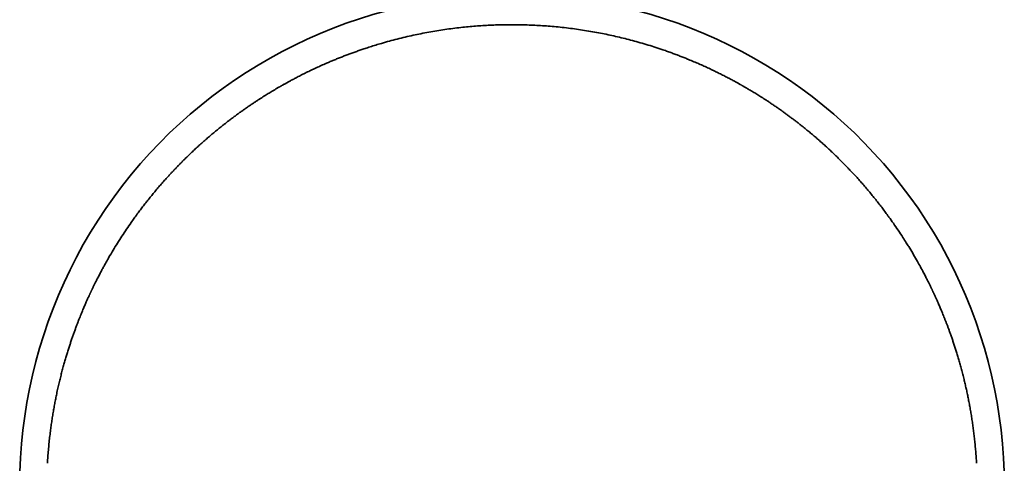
# Model space of a CAD drawing. Header units: millimetres. Extents: x 8 to 580, y 12 to 376.
# Tile 7 of 20: x 280 to 327, y 147 to 168. Entities that reach past the tile are written whole.
import ezdxf

# ---------------------------------------------------------------- set-up
doc = ezdxf.new("R2010")
doc.units = ezdxf.units.MM

msp = doc.modelspace()

# ---------------------------------------------------------------- linework, layer by layer
at = {"color": 7, "linetype": 'Continuous', "lineweight": 35}
msp.add_line((303.581, 168.143), (303.5, 168.143), dxfattribs=at)
for start, end in [(94.8834, 199.5854), (340.418, 85.1166)]:
    msp.add_arc((303.5, 146.09), 23.494, start, end, dxfattribs=at)
for points, knots in [([(303.5, 168.143), (303.384, 168.143), (303.152, 168.142), (302.804, 168.133), (302.456, 168.12), (302.107, 168.1), (301.759, 168.076), (301.411, 168.046), (301.051, 168.009), (300.68, 167.965), (300.298, 167.912), (299.917, 167.853), (299.536, 167.788), (299.156, 167.715), (298.777, 167.636), (298.399, 167.551), (298.022, 167.458), (297.647, 167.359), (297.306, 167.263), (297, 167.171), (296.737, 167.089), (296.565, 167.032), (296.485, 167.006)], [0, 0, 0, 0, 0.0485604, 0.0971685, 0.145827, 0.1945386, 0.2433059, 0.2921314, 0.3410179, 0.3948663, 0.4487949, 0.5028073, 0.5569069, 0.6110969, 0.665381, 0.7197623, 0.7742442, 0.8288302, 0.8835235, 0.9237022, 0.9639418, 1, 1, 1, 1]), ([(310.754, 166.924), (310.688, 166.947), (310.499, 167.013), (310.183, 167.115), (309.808, 167.23), (309.437, 167.336), (309.073, 167.434), (308.714, 167.523), (308.355, 167.607), (307.994, 167.685), (307.626, 167.758), (307.249, 167.826), (306.865, 167.888), (306.479, 167.944), (306.094, 167.992), (305.707, 168.034), (305.328, 168.069), (304.957, 168.096), (304.592, 168.117), (304.228, 168.132), (303.891, 168.141), (303.676, 168.142), (303.581, 168.143)], [0, 0, 0, 0, 0.028629, 0.082821, 0.136895, 0.190852, 0.241622, 0.292296, 0.342874, 0.393361, 0.443759, 0.497117, 0.550381, 0.603556, 0.656644, 0.709648, 0.762573, 0.812404, 0.862169, 0.911873, 0.961518, 1, 1, 1, 1]), ([(296.485, 167.006), (296.418, 166.984), (296.286, 166.939), (296.091, 166.871), (295.903, 166.804), (295.722, 166.737), (295.541, 166.668), (295.36, 166.598), (295.178, 166.525), (294.999, 166.452), (294.823, 166.378), (294.622, 166.292), (294.399, 166.193), (294.155, 166.082), (293.917, 165.97), (293.686, 165.858), (293.462, 165.746), (293.262, 165.643), (293.085, 165.549), (292.96, 165.483), (292.869, 165.433), (292.81, 165.401), (292.754, 165.37), (292.699, 165.34), (292.647, 165.311), (292.598, 165.283), (292.556, 165.259), (292.521, 165.239), (292.492, 165.222), (292.471, 165.211), (292.458, 165.203), (292.45, 165.198), (292.441, 165.193), (292.428, 165.186), (292.412, 165.177), (292.383, 165.16), (292.342, 165.136), (292.289, 165.105), (292.233, 165.072), (292.174, 165.037), (292.111, 165), (292.039, 164.957), (291.957, 164.907), (291.863, 164.85), (291.765, 164.789), (291.662, 164.724), (291.554, 164.656), (291.442, 164.584), (291.321, 164.506), (291.192, 164.42), (291.053, 164.327), (290.91, 164.229), (290.761, 164.126), (290.613, 164.021), (290.465, 163.915), (290.32, 163.809), (290.175, 163.701), (290.032, 163.593), (289.893, 163.486), (289.756, 163.379), (289.606, 163.26), (289.443, 163.128), (289.269, 162.984), (289.099, 162.841), (288.925, 162.691), (288.746, 162.534), (288.564, 162.37), (288.389, 162.209), (288.22, 162.05), (288.057, 161.894), (287.912, 161.752), (287.783, 161.624), (287.669, 161.509), (287.558, 161.396), (287.449, 161.282), (287.338, 161.166), (287.227, 161.047), (287.101, 160.91), (286.959, 160.753), (286.802, 160.576), (286.644, 160.394), (286.49, 160.213), (286.342, 160.033), (286.198, 159.856), (286.053, 159.675), (285.908, 159.488), (285.762, 159.297), (285.617, 159.102), (285.472, 158.902), (285.299, 158.66), (285.102, 158.374), (284.884, 158.044), (284.671, 157.711), (284.465, 157.374), (284.302, 157.098), (284.179, 156.883), (284.095, 156.732), (284.011, 156.581), (283.929, 156.429), (283.858, 156.296), (283.799, 156.183), (283.753, 156.093), (283.709, 156.008), (283.669, 155.928), (283.631, 155.852), (283.596, 155.782), (283.563, 155.715), (283.533, 155.654), (283.506, 155.597), (283.481, 155.547), (283.46, 155.501), (283.442, 155.464), (283.426, 155.432), (283.413, 155.404), (283.4, 155.376), (283.388, 155.35), (283.377, 155.326), (283.363, 155.297), (283.347, 155.262), (283.326, 155.216), (283.302, 155.165), (283.276, 155.107), (283.247, 155.043), (283.216, 154.974), (283.182, 154.898), (283.146, 154.816), (283.108, 154.727), (283.068, 154.633), (283.025, 154.532), (282.981, 154.425), (282.934, 154.312), (282.884, 154.189), (282.831, 154.056), (282.776, 153.912), (282.719, 153.763), (282.661, 153.609), (282.603, 153.447), (282.543, 153.279), (282.483, 153.104), (282.422, 152.923), (282.361, 152.736), (282.299, 152.543), (282.238, 152.344), (282.178, 152.138), (282.116, 151.923), (282.054, 151.698), (281.992, 151.462), (281.932, 151.22), (281.872, 150.97), (281.814, 150.714), (281.76, 150.464), (281.711, 150.22), (281.666, 149.984), (281.623, 149.742), (281.581, 149.495), (281.542, 149.244), (281.505, 148.987), (281.469, 148.716), (281.435, 148.43), (281.403, 148.13), (281.375, 147.824), (281.35, 147.512), (281.337, 147.302), (281.331, 147.195)], [0, 0, 0, 0, 0.007636, 0.015048, 0.022235, 0.029199, 0.035939, 0.043128, 0.05021, 0.057197, 0.064089, 0.070887, 0.080826, 0.090556, 0.100076, 0.109386, 0.118487, 0.127377, 0.133916, 0.140336, 0.142826, 0.145298, 0.147649, 0.149807, 0.152123, 0.154166, 0.155934, 0.157427, 0.158647, 0.159592, 0.160001, 0.160325, 0.160615, 0.161162, 0.161905, 0.162698, 0.164762, 0.1671, 0.169418, 0.171934, 0.174583, 0.177361, 0.18116, 0.185176, 0.189408, 0.193857, 0.198523, 0.203405, 0.208504, 0.214363, 0.220485, 0.226868, 0.233514, 0.240422, 0.246929, 0.253633, 0.260312, 0.266903, 0.273404, 0.279816, 0.286139, 0.294688, 0.30307, 0.311282, 0.319327, 0.328685, 0.337805, 0.346686, 0.355329, 0.363734, 0.371901, 0.378086, 0.384127, 0.390025, 0.395916, 0.40191, 0.408009, 0.414212, 0.422911, 0.431806, 0.440899, 0.450188, 0.458648, 0.467264, 0.476038, 0.484968, 0.494056, 0.5033, 0.512691, 0.522116, 0.537196, 0.552277, 0.567359, 0.582442, 0.597526, 0.604163, 0.6108, 0.617438, 0.624075, 0.630684, 0.634805, 0.638705, 0.642384, 0.645842, 0.649079, 0.652094, 0.654971, 0.657613, 0.660019, 0.662191, 0.664127, 0.665829, 0.667016, 0.668204, 0.66942, 0.67055, 0.671541, 0.672499, 0.674174, 0.676105, 0.67829, 0.68073, 0.683426, 0.686376, 0.689581, 0.693041, 0.696756, 0.700725, 0.70495, 0.709429, 0.714164, 0.719151, 0.724873, 0.730822, 0.736999, 0.743403, 0.750034, 0.756978, 0.764156, 0.771566, 0.779209, 0.787084, 0.795193, 0.803534, 0.812108, 0.821341, 0.830829, 0.840573, 0.850572, 0.860828, 0.871339, 0.880553, 0.889954, 0.899544, 0.909322, 0.919288, 0.929442, 0.939783, 0.951374, 0.963192, 0.975236, 0.987506, 1, 1, 1, 1]), ([(321.489, 158.955), (321.459, 158.998), (321.38, 159.106), (321.252, 159.277), (321.1, 159.478), (320.942, 159.682), (320.776, 159.889), (320.612, 160.09), (320.449, 160.285), (320.286, 160.475), (320.125, 160.658), (319.977, 160.824), (319.841, 160.973), (319.718, 161.105), (319.597, 161.235), (319.475, 161.361), (319.354, 161.486), (319.229, 161.613), (319.097, 161.744), (318.958, 161.88), (318.811, 162.021), (318.659, 162.164), (318.502, 162.31), (318.339, 162.457), (318.174, 162.604), (318.007, 162.75), (317.838, 162.894), (317.664, 163.04), (317.484, 163.187), (317.323, 163.317), (317.181, 163.428), (317.061, 163.522), (316.938, 163.616), (316.813, 163.71), (316.686, 163.805), (316.558, 163.898), (316.432, 163.989), (316.299, 164.084), (316.159, 164.182), (316.013, 164.282), (315.873, 164.377), (315.737, 164.467), (315.611, 164.55), (315.493, 164.626), (315.384, 164.696), (315.279, 164.762), (315.179, 164.824), (315.084, 164.882), (314.993, 164.937), (314.907, 164.989), (314.825, 165.038), (314.747, 165.084), (314.682, 165.122), (314.628, 165.154), (314.593, 165.174), (314.568, 165.188), (314.553, 165.197), (314.54, 165.204), (314.53, 165.21), (314.522, 165.215), (314.513, 165.22), (314.501, 165.226), (314.487, 165.235), (314.469, 165.245), (314.448, 165.257), (314.42, 165.273), (314.384, 165.293), (314.34, 165.318), (314.289, 165.346), (314.228, 165.38), (314.158, 165.418), (314.081, 165.461), (314.001, 165.503), (313.921, 165.546), (313.84, 165.589), (313.717, 165.654), (313.549, 165.74), (313.336, 165.846), (313.117, 165.953), (312.892, 166.06), (312.66, 166.166), (312.422, 166.273), (312.177, 166.378), (311.952, 166.472), (311.746, 166.556), (311.562, 166.628), (311.372, 166.701), (311.176, 166.775), (310.973, 166.848), (310.831, 166.899), (310.758, 166.924), (310.753, 166.925)], [0, 0, 0, 0, 0.011872, 0.030353, 0.048521, 0.0689, 0.08887, 0.108431, 0.127582, 0.146324, 0.164656, 0.182579, 0.196374, 0.209917, 0.223206, 0.236243, 0.249164, 0.262402, 0.27599, 0.290751, 0.305903, 0.321446, 0.33738, 0.353706, 0.370423, 0.386544, 0.403012, 0.419829, 0.436993, 0.454506, 0.465628, 0.476886, 0.48828, 0.49981, 0.511476, 0.523206, 0.53465, 0.54576, 0.559256, 0.572226, 0.58467, 0.596588, 0.60798, 0.61788, 0.627345, 0.636376, 0.644972, 0.653133, 0.660859, 0.66815, 0.675184, 0.681762, 0.687897, 0.691704, 0.695319, 0.696686, 0.698024, 0.699216, 0.699982, 0.700542, 0.701244, 0.70221, 0.703441, 0.704936, 0.706695, 0.708718, 0.711932, 0.715645, 0.719857, 0.724569, 0.730808, 0.737287, 0.743829, 0.750435, 0.757106, 0.76384, 0.780716, 0.797981, 0.815635, 0.833679, 0.852113, 0.870935, 0.890148, 0.909749, 0.923782, 0.938009, 0.952543, 0.967612, 0.983221, 0.999077, 1, 1, 1, 1]), ([(322.317, 157.727), (322.263, 157.812), (322.137, 158.013), (321.931, 158.324), (321.71, 158.648), (321.56, 158.857), (321.49, 158.955)], [0, 0, 0, 0, 0.204806, 0.481685, 0.756231, 1, 1, 1, 1]), ([(325.669, 147.195), (325.663, 147.292), (325.652, 147.483), (325.63, 147.767), (325.605, 148.046), (325.577, 148.32), (325.547, 148.588), (325.514, 148.849), (325.479, 149.103), (325.441, 149.352), (325.402, 149.599), (325.36, 149.842), (325.316, 150.081), (325.27, 150.315), (325.223, 150.544), (325.174, 150.768), (325.124, 150.987), (325.07, 151.212), (325.012, 151.443), (324.951, 151.679), (324.888, 151.909), (324.825, 152.131), (324.761, 152.346), (324.698, 152.551), (324.636, 152.746), (324.576, 152.93), (324.516, 153.109), (324.456, 153.281), (324.399, 153.443), (324.344, 153.594), (324.292, 153.735), (324.24, 153.872), (324.189, 154.003), (324.139, 154.129), (324.091, 154.25), (324.045, 154.364), (324, 154.472), (323.957, 154.575), (323.916, 154.672), (323.876, 154.764), (323.839, 154.85), (323.804, 154.929), (323.771, 155.003), (323.741, 155.07), (323.713, 155.131), (323.688, 155.186), (323.665, 155.235), (323.646, 155.278), (323.628, 155.316), (323.61, 155.355), (323.591, 155.395), (323.572, 155.435), (323.554, 155.473), (323.535, 155.513), (323.514, 155.557), (323.49, 155.606), (323.464, 155.66), (323.435, 155.718), (323.404, 155.782), (323.37, 155.851), (323.332, 155.926), (323.292, 156.005), (323.249, 156.089), (323.203, 156.178), (323.154, 156.272), (323.072, 156.427), (322.957, 156.64), (322.797, 156.926), (322.622, 157.227), (322.459, 157.5), (322.355, 157.666), (322.316, 157.727)], [0, 0, 0, 0, 0.026174, 0.051919, 0.077237, 0.102124, 0.126582, 0.150184, 0.17337, 0.19614, 0.218494, 0.240874, 0.26282, 0.284332, 0.30541, 0.326054, 0.346265, 0.366042, 0.388567, 0.410503, 0.431849, 0.452605, 0.472772, 0.49235, 0.510269, 0.527663, 0.544534, 0.56088, 0.576702, 0.590601, 0.604069, 0.617105, 0.62971, 0.641883, 0.653417, 0.664431, 0.674881, 0.684767, 0.694271, 0.703188, 0.711516, 0.719256, 0.726409, 0.732972, 0.738948, 0.744336, 0.749135, 0.753347, 0.75697, 0.760442, 0.764599, 0.768799, 0.772189, 0.776056, 0.780407, 0.785242, 0.790562, 0.796366, 0.802654, 0.809538, 0.816922, 0.824806, 0.83319, 0.842074, 0.851457, 0.861297, 0.888584, 0.91587, 0.948353, 0.980836, 1, 1, 1, 1])]:
    msp.add_open_spline(points, degree=3, knots=knots, dxfattribs=at)

doc.saveas('drawing.dxf')
